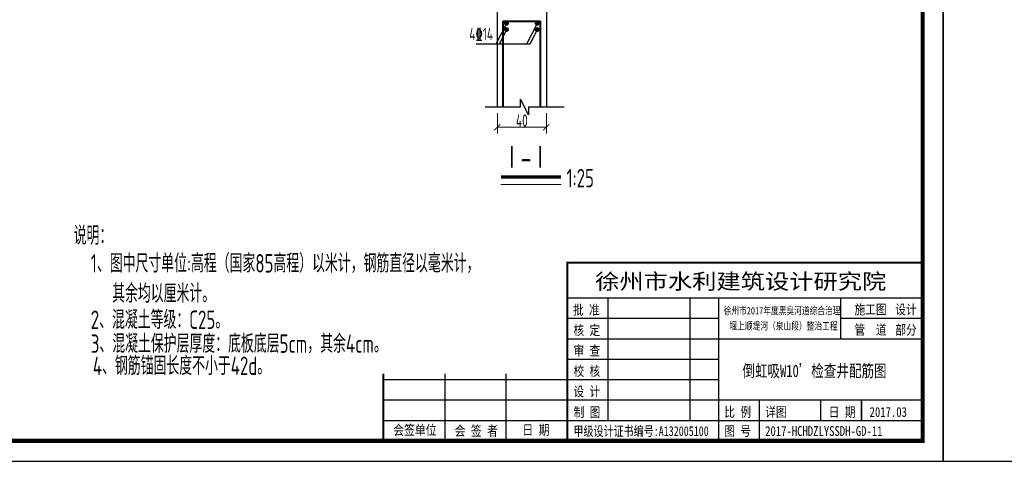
# Model space of a CAD drawing. Header units: millimetres. Extents: x 65530 to 130460, y -103607 to -18875.
# Tile 66 of 75: x 114488 to 115694, y -49551 to -49011. Entities that reach past the tile are written whole.
import ezdxf

# ---------------------------------------------------------------- set-up
doc = ezdxf.new("R2010")
doc.units = ezdxf.units.MM
doc.header["$LTSCALE"] = 0.5
doc.layers.add('图框', color=7, linetype='Continuous')
for name, color, linetype, lineweight in [('标注线', 4, 'Continuous', 13), ('粗实线', 1, 'Continuous', 35), ('粗线', 1, 'Continuous', 40), ('细实线', 7, 'Continuous', 25)]:
    doc.layers.add(name, color=color, linetype=linetype, lineweight=lineweight)
doc.styles.add('HzTxt', font='tssdeng.shx', dxfattribs={"width": 0.7, "bigfont": 'hztxt.shx'})
doc.styles.add('图框', font='simfang.ttf', dxfattribs={"width": 0.8, "height": 4})
doc.dimstyles.new('1bi25', dxfattribs={"dimtxt": 15, "dimasz": 7.5, "dimexe": 7.5, "dimexo": 7.5, "dimtad": 1, "dimdec": 0, "dimlfac": 0.5, "dimtxsty": 'HzTxt', "dimblk": 'ARCHTICK', "dimcen": 2.5, "dimclrd": 256, "dimclre": 256, "dimclrt": 256, "dimadec": 0, "dimazin": 0, "dimtfac": 1, "dimtdec": 0, "dimtmove": 2, "dimatfit": 2, "dimfxl": 0, "dimlwd": -1, "dimlwe": -1, "dimarcsym": 0})

# ---------------------------------------------------------------- blocks, each defined once
blk = doc.blocks.new('_ArchTick')
at = {"color": 0, "linetype": 'ByBlock', "const_width": 0.15}
blk.add_lwpolyline([(-0.5, -0.5), (0.5, 0.5)], dxfattribs=at)
blk = doc.blocks.new('*D60')
at = {"layer": 'Defpoints', "color": 0}
for p in [(115073.2, -49117.3), (115133.2, -49117.3), (115133.2, -49142.1)]:
    blk.add_point(p, dxfattribs=at)
at = {"layer": '标注线'}
for p, q in [((115073.2, -49124.8), (115073.2, -49149.6)), ((115133.2, -49124.8), (115133.2, -49149.6)), ((115073.2, -49142.1), (115133.2, -49142.1))]:
    blk.add_line(p, q, dxfattribs=at)
at = {"layer": '标注线', "xscale": 7.5, "yscale": 7.5, "zscale": 7.5, "rotation": 180}
blk.add_blockref('_ArchTick', (115073.2, -49142.1), dxfattribs=at)
at = {"layer": '标注线', "xscale": 7.5, "yscale": 7.5, "zscale": 7.5}
blk.add_blockref('_ArchTick', (115133.2, -49142.1), dxfattribs=at)
at = {"layer": '标注线', "insert": (115103.2, -49133.9), "char_height": 15, "attachment_point": 5, "style": 'HzTxt'}
blk.add_mtext('40', dxfattribs=at)

msp = doc.modelspace()

# ---------------------------------------------------------------- linework, layer by layer
for p, q in [((115073.17, -48761.63), (115073.17, -49117.28)), ((115133.17, -48761.63), (115133.17, -49117.28)), ((115158.76, -49307.87), (115158.76, -49525.72)), ((115158.76, -49525.72), (115158.76, -49307.87)), ((115158.76, -49350.72), (115593.76, -49350.72)), ((115208.76, -49500.72), (115208.76, -49350.72)), ((115308.76, -49350.72), (115308.76, -49500.72)), ((115343.76, -49350.72), (115343.76, -49525.72)), ((115493.76, -49400.72), (115493.76, -49350.72)), ((115158.76, -49375.72), (115343.76, -49375.72)), ((115493.76, -49375.72), (115593.76, -49375.72)), ((115158.76, -49400.72), (115593.76, -49400.72)), ((115158.76, -49425.72), (115343.76, -49425.72)), ((114933.76, -49443.81), (114933.76, -49525.72)), ((114933.76, -49450.72), (115343.76, -49450.72)), ((115008.76, -49443.81), (115008.76, -49525.72)), ((115083.76, -49443.81), (115083.76, -49525.72)), ((114933.76, -49475.72), (115593.76, -49475.72)), ((115393.76, -49475.72), (115393.76, -49525.72)), ((115468.76, -49475.72), (115468.76, -49500.72)), ((115518.76, -49475.72), (115518.76, -49500.72)), ((115518.76, -49500.72), (115518.76, -49475.72)), ((114933.76, -49500.72), (115593.76, -49500.72))]:
    msp.add_line(p, q)
for points in [[(113518.76, -49550.72), (115618.76, -49550.72), (115618.76, -48065.72), (113518.76, -48065.72)], [(115618.76, -49550.72), (117718.76, -49550.72), (117718.76, -48065.72), (115618.76, -48065.72)]]:
    msp.add_lwpolyline(points, close=True)
for points, const_width in [([(113643.76, -48090.72), (115593.76, -48090.72), (115593.76, -49525.72), (113643.76, -49525.72), (113643.76, -48090.72)], 5), ([(115593.76, -49307.87), (115158.76, -49307.87), (115158.76, -49525.72)], 2.5), ([(114933.76, -49443.81), (114933.76, -49525.72)], 2.5)]:
    msp.add_lwpolyline(points, dxfattribs=dict(const_width=const_width))
at = {"layer": '标注线'}
msp.add_line((115077.32, -49212.09), (115151.48, -49212.09), dxfattribs=at)
at = {"layer": '标注线', "const_width": 4}
msp.add_lwpolyline([(115077.58, -49203.04), (115150.96, -49203.04)], dxfattribs=at)
at = {"layer": '粗实线', "const_width": 3}
for points in [[(115082.86, -49014.98, -1), (115085.86, -49014.98, -1)], [(115123.48, -49014.98, 1), (115120.48, -49014.98, 1)], [(115082.86, -49022.62, -1), (115085.86, -49022.62, -1)], [(115123.48, -49022.62, 1), (115120.48, -49022.62, 1)]]:
    msp.add_lwpolyline(points, format="xyb", close=True, dxfattribs=at)
at = {"layer": '粗线'}
for p, q in [((115080.37, -49117.28), (115080.37, -49012.13)), ((115080.37, -49012.13), (115125.97, -49012.13)), ((115125.97, -49117.28), (115125.97, -49012.13))]:
    msp.add_line(p, q, dxfattribs=at)
at = {"layer": '细实线'}
for p, q in [((115084.36, -49014.98), (115071.28, -49040.27)), ((115121.98, -49014.98), (115108.89, -49040.27)), ((115084.36, -49022.77), (115075.31, -49040.27)), ((115121.98, -49022.77), (115112.93, -49040.27)), ((115112.93, -49040.27), (115047.13, -49040.27)), ((115101.35, -49117.28), (115101.35, -49107.69)), ((115111.18, -49126.88), (115101.35, -49107.69)), ((115058.44, -49117.28), (115101.35, -49117.28)), ((115111.18, -49117.28), (115155.15, -49117.28)), ((115111.18, -49117.28), (115111.18, -49126.88))]:
    msp.add_line(p, q, dxfattribs=at)

# ---------------------------------------------------------------- texts
at = {"style": '图框'}
for s, height, width, p in [('徐州市水利建筑设计研究院', 18.9286, 1.15, (115192.93, -49340.14)), ('批 准', 12, 0.8, (115165.76, -49371.49)), ('徐州市2017年度黑臭河道综合治理 ', 9, 0.75, (115350.17, -49371)), ('施工图', 12, 0.8, (115510.39, -49371)), ('设计', 12, 0.8, (115560.34, -49371)), (' 堰上顺堤河（泉山段）整治工程 ', 9, 0.75, (115352.3, -49389.65)), ('核 定', 12, 0.8, (115166.39, -49396.36)), ('管  道', 12, 0.8, (115510.39, -49395.84)), ('部分', 12, 0.8, (115560.34, -49395.84)), ('审 查', 12, 0.8, (115166.39, -49421.36)), ('校 核', 12, 0.8, (115166.39, -49446.36)), ('设 计', 12, 0.8, (115166.39, -49471.36)), ('制 图', 12, 0.8, (115166.55, -49496.71)), ('比 例', 12, 0.8, (115351.01, -49496.4)), ('详图', 12, 0.8, (115401.01, -49496.4)), ('日 期', 12, 0.8, (115478.89, -49496.4)), ('2017.03', 12, 0.8, (115528.89, -49496.4)), ('会签单位', 12.143, 0.8, (114945.73, -49518.48)), ('会 签 者', 12.143, 0.8, (115020.91, -49519.55)), ('日 期', 12.143, 0.8, (115103.83, -49518.35)), ('甲级设计证书编号:A132005100', 12, 0.75, (115166.4, -49519.76)), ('图 号', 12, 0.8, (115351.01, -49519.69)), ('2017-HCHDZLYSSDH-GD-11', 12, 0.8, (115401.01, -49519.69))]:
    msp.add_text(s, height=height, dxfattribs=dict(at, width=width)).set_placement(p)
at = {"layer": '图框', "style": '图框', "width": 0.75}
msp.add_text('倒虹吸W10’检查井配筋图 ', height=15, dxfattribs=at).set_placement((115373.2, -49447.59))
at = {"layer": '标注线', "style": 'HzTxt', "width": 0.7}
for s, height, p in [('4%%13214', 15, (115038.83, -49035.55)), ('Ⅰ-Ⅰ', 30, (115080.54, -49194.34)), ('1:25', 22.5, (115157.88, -49215.51)), ('说明：', 22.501, (114554.54, -49285.81)), ('1、图中尺寸单位:高程（国家85高程）以米计，钢筋直径以毫米计，', 22.5011, (114575.48, -49319.78)), ('其余均以厘米计。', 22.501, (114601.67, -49356.63)), ('2、混凝土等级：C25。', 22.5011, (114575.48, -49388.77)), ('3、混凝土保护层厚度：底板底层5cm，其余4cm。', 22.5011, (114575.48, -49418.08)), ('4、钢筋锚固长度不小于42d。', 22.5011, (114578.02, -49445.15))]:
    msp.add_text(s, height=height, dxfattribs=at).set_placement(p)

# ---------------------------------------------------------------- dimensions: what is measured, and where the dimension line sits
at = {"layer": '标注线'}
dim = msp.add_linear_dim(base=(115133.17, -49142.06), p1=(115073.17, -49117.28), p2=(115133.17, -49117.28), text='40', dimstyle='1bi25', dxfattribs=at)
dim.commit()
dim.dimension.update_dxf_attribs({"geometry": '*D60', "text_midpoint": (115103.17, -49133.93)})

doc.saveas('drawing.dxf')
